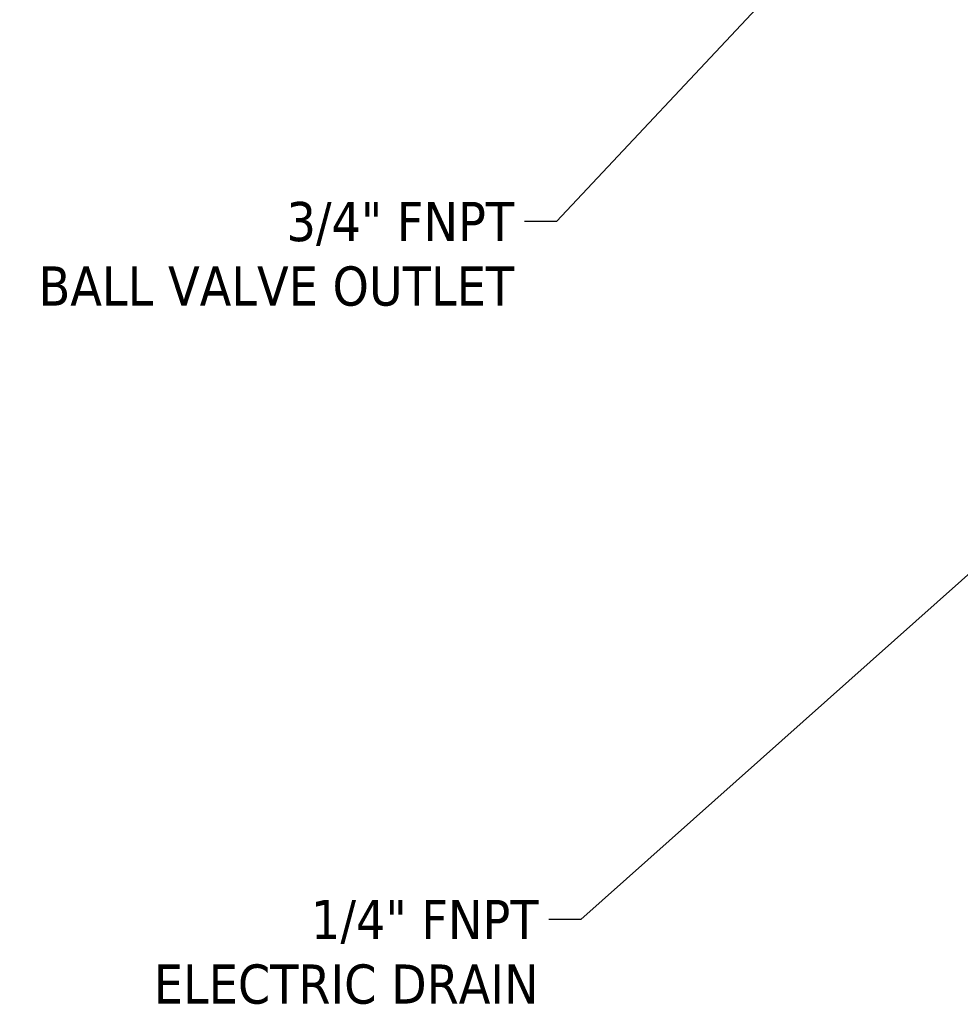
# Model space of a CAD drawing. Header units: inches. Extents: x 1 to 237, y 4 to 150.
# Tile 89 of 209: x 106 to 126, y 70 to 91. Entities that reach past the tile are written whole.
import ezdxf

# ---------------------------------------------------------------- set-up
doc = ezdxf.new("R2010")
doc.units = ezdxf.units.IN
doc.header["$LTSCALE"] = 7
doc.header["$MEASUREMENT"] = 0
doc.layers.add('Symbol (ANSI)', color=7, linetype='Continuous', lineweight=25)
doc.styles.add('Note Text (ANSI)', font='tahoma.ttf')
doc.dimstyles.new('Default (ANSI)$7', dxfattribs={"dimscale": 7, "dimtxt": 0.12, "dimasz": 0.098425, "dimexe": 0.125, "dimexo": 0.0625, "dimgap": 0.031496, "dimtad": 0, "dimtih": 1, "dimtoh": 1, "dimrnd": 1e-08, "dimzin": 4, "dimdsep": 46, "dimtxsty": 'Note Text (ANSI)', "dimcen": 0.09, "dimdle": 0.393701, "dimclrd": 256, "dimclre": 256, "dimclrt": 256, "dimadec": 0, "dimazin": 1, "dimtfac": 1, "dimtofl": 0, "dimtmove": 0, "dimatfit": 3, "dimfxl": 1, "dimtolj": 1, "dimtzin": 4, "dimlwd": -1, "dimlwe": -1, "dimarcsym": 0})

msp = doc.modelspace()

# ---------------------------------------------------------------- texts
at = {"layer": 'Symbol (ANSI)', "char_height": 0.84, "attachment_point": 3, "line_spacing_factor": 0.987884, "style": 'Note Text (ANSI)'}
for s, insert, width in [('\\fTahoma|b0|i0;3/4" FNPT\\P\\fTahoma|b0|i0;BALL VALVE OUTLET\\P', (116.79, 86.984), 10.68652), ('\\fTahoma|b0|i0;1/4" FNPT\\P\\fTahoma|b0|i0;ELECTRIC DRAIN', (117.314, 72.006), 8.83634)]:
    msp.add_mtext(s, dxfattribs=dict(at, insert=insert, width=width))

# ---------------------------------------------------------------- leaders
at = {"layer": 'Symbol (ANSI)', "annotation_type": 0, "has_hookline": 1, "hookline_direction": 1}
for points, text_width in [([(124.206, 93.505), (117.699, 86.564), (117.01, 86.564)], 10.603), ([(128.273, 80.553), (118.223, 71.586), (117.534, 71.586)], 8.668)]:
    msp.add_leader(points, dimstyle='Default (ANSI)$7', override={"dimtad": 0}, dxfattribs=dict(at, text_width=text_width))

doc.saveas('drawing.dxf')
